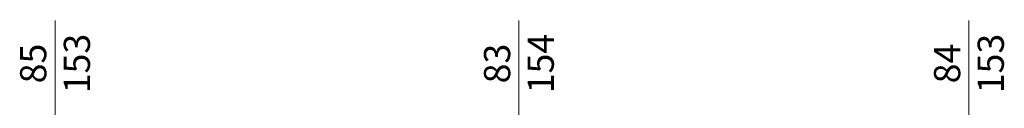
# Model space of a CAD drawing. Header units: millimetres. Extents: x 12584 to 77584, y 9983 to 29820.
# Tile 16 of 176: x 25132 to 25771, y 14896 to 14952. Entities that reach past the tile are written whole.
import ezdxf

# ---------------------------------------------------------------- set-up
doc = ezdxf.new("R2010")
doc.units = ezdxf.units.MM
doc.layers.add('m_cienka', color=7, linetype='Continuous', lineweight=5)
doc.layers.add('m_tekst', color=7, linetype='Continuous', lineweight=13)
doc.styles.add('styl1', font='simplex.shx', dxfattribs={"width": 0.75})

msp = doc.modelspace()

# ---------------------------------------------------------------- linework, layer by layer
at = {"layer": 'm_cienka', "color": 7, "ltscale": 3}
for p, q in [((25155.25, 14834.28), (25155.25, 14952.28)), ((25456.25, 14834.28), (25456.25, 14952.28)), ((25748.25, 14834.28), (25748.25, 14952.28))]:
    msp.add_line(p, q, dxfattribs=at)

# ---------------------------------------------------------------- texts
at = {"layer": 'm_tekst', "color": 7, "ltscale": 3, "char_height": 17, "attachment_point": 5, "rotation": 90, "style": 'styl1'}
for s, insert in [('85\\P153', (25155.25, 14924.28)), ('83\\P154', (25456.25, 14924.28)), ('84\\P153', (25748.25, 14924.28))]:
    msp.add_mtext_dynamic_manual_height_columns(s, width=67.2517, gutter_width=350, heights=[0], dxfattribs=dict(at, insert=insert))

doc.saveas('drawing.dxf')
